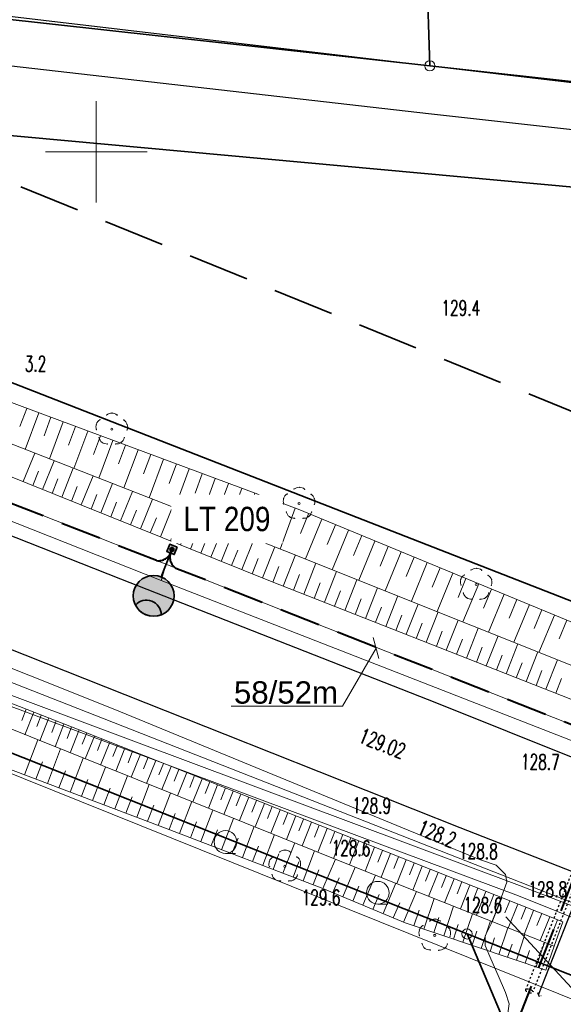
# Model space of a CAD drawing. Header units: metres. Extents: x 6496648 to 6497944, y 5962794 to 5963351.
# Tile 17 of 91: x 6496846 to 6496873, y 5963158 to 5963207. Entities that reach past the tile are written whole.
import ezdxf
from ezdxf import colors
from ezdxf.entities.mleader import LeaderData, LeaderLine
from ezdxf.math import Vec2, Vec3

# ---------------------------------------------------------------- set-up
doc = ezdxf.new("R2010")
doc.units = ezdxf.units.M
doc.header["$MEASUREMENT"] = 0
for name, pattern in [('DASHED', [19.05, 12.7, -6.35]), ('HIDDEN', [0.375, 0.25, -0.125]), ('L_0_04', [1.5, 1, -0.5])]:
    doc.linetypes.add(name, pattern=pattern)
doc.layers.get('0').update_dxf_attribs({"color": 8, "linetype": 'CONTINUOUS', "lineweight": 13})
doc.layers.get('DEFPOINTS').update_dxf_attribs({"linetype": 'CONTINUOUS', "lineweight": 0})
for name, color, linetype, lineweight in [('000_INNE__NIEZYDENTYFIKOWANE_', 8, 'CONTINUOUS', 13), ('217_GRANICA_KONTURU_KLASYFIKCYJNEGO', 8, 'CONTINUOUS', 13), ('218_GRANICA_UzYTKU', 8, 'CONTINUOUS', 13), ('219_LINIA_GRANICY', 3, 'CONTINUOUS', 35), ('drzewo_lisciaste__punkt_', 8, 'CONTINUOUS', 13), ('E_proj_opisy_ośw', 1, 'CONTINUOUS', 13), ('E_proj_opisy_ośw.', 7, 'CONTINUOUS', 13), ('E_proj_osłona r.', 140, 'L_0_04', 30), ('E_proj_ośw_latarnia', 1, 'CONTINUOUS', 35), ('E_proj_ośw_linia_obw. 200', 1, 'L_0_04', 40), ('JEZDNIA__POWIERZCHNIA_', 8, 'CONTINUOUS', 25), ('PRZEWoD_ELEKTROENERGETYCZNY__LINIA_', 1, 'CONTINUOUS', 13), ('PRZEWoD_KANALIZACYJNY__LINIA_', 36, 'CONTINUOUS', 13), ('PRZEWoD_TELEKOMUNIKACYJNY__LINIA_', 30, 'CONTINUOUS', 13), ('PRZEWoD_WODOCIaGOWY__LINIA_', 5, 'CONTINUOUS', 13), ('PUNKT_O_OKREsLONEJ_WYSOKOsCI__SIEc_ELEKTROENERGETYCZNA__ATR3', 1, 'CONTINUOUS', 13), ('PUNKT_WYSOKOsCIOWY_NATURALNY_ATR2', 8, 'CONTINUOUS', 13), ('PUNKT_WYSOKOsCIOWY_SZTUCZNY_ATR2', 8, 'CONTINUOUS', 13), ('RURA_OCHRONNA___PRZEWoD_ELEKTROENERGETYCZNY__LINIA_', 1, 'CONTINUOUS', 13), ('siatka', 8, 'CONTINUOUS', 13), ('SKARPA_NIEUMOCNIONA__POWIERZCHNIA_', 8, 'CONTINUOUS', 13), ('ZAKRES', 190, 'L_0_04', 35), ('ZAKRZEWIENIE__POWIERZCHNIA_', 8, 'CONTINUOUS', 13), ('zakrzewienie__powierzchnia____symbol', 8, 'CONTINUOUS', 13)]:
    doc.layers.add(name, color=color, linetype=linetype, lineweight=lineweight)
doc.layers.add('E_pomocnicza', color=3, linetype='CONTINUOUS', lineweight=13, plot=False)
doc.styles.add('Andy', font='arial.ttf', dxfattribs={"height": 2})
doc.styles.add('Annotative', font='simplex.shx')
doc.styles.add('Narrow', font='ARIALN.TTF', dxfattribs={"height": 2})
doc.styles.get("Standard").update_dxf_attribs({"font": 'simplex.shx'})
doc.dimstyles.new('wymiary', dxfattribs={"dimtxt": 0.65, "dimasz": 0.25, "dimexe": 0.25, "dimexo": 1, "dimgap": 0.1, "dimtad": 1, "dimzin": 1, "dimtxsty": 'Annotative', "dimblk": 'OBLIQUE', "dimcen": 0.0025, "dimdle": 0.05, "dimadec": 0, "dimazin": 0, "dimtfac": 1, "dimtmove": 0, "dimatfit": 3, "dimldrblk": 'NONE', "dimfxl": 1, "dimarcsym": 0})

# ---------------------------------------------------------------- blocks, each defined once
blk = doc.blocks.new('GRT')
at = {"color": 0, "linetype": 'Continuous', "lineweight": 18}
blk.add_circle((0, 0), 0.5, dxfattribs=at)
blk = doc.blocks.new('A$C5E955987')
at = {"layer": 'E_proj_ośw_latarnia'}
h = blk.add_hatch(color=7, dxfattribs=at)
h.dxf.hatch_style = 1
h.paths.add_polyline_path([(3.223, 1.824, 1), (3.408, 1.892, 1)], flags=0)
h.paths.add_polyline_path([(3.2, 1.606), (3.567, 1.742), (3.431, 2.111), (3.064, 1.976)])
h.paths.add_polyline_path([(3.223, 1.824, -1), (3.408, 1.892, -1)], flags=16)
h.paths.add_polyline_path([(0.071, 1.38, -0.683546), (0.557, 0.106, 0.679532), (1.952, 1.355, 0.687575)])
h = blk.add_hatch(color=7, dxfattribs=at)
h.dxf.hatch_style = 1
h.paths.add_polyline_path([(3.223, 1.824, 1), (3.408, 1.892, 1)])
blk.add_hatch(color=256, dxfattribs=at).paths.add_polyline_path([(0.071, 1.38, 0.389707), (0.557, 0.106), (0.557, 0.106, 0.683546)])
blk.add_lwpolyline([(3.567, 1.742), (3.2, 1.606), (3.064, 1.976), (3.431, 2.111)], close=True, dxfattribs=at)
at = {"layer": 'E_proj_ośw_latarnia', "flags": 128}
blk.add_lwpolyline([(3.132, 1.791), (1.952, 1.355)], dxfattribs=at)
at = {"layer": 'E_proj_ośw_latarnia'}
blk.add_lwpolyline([(0.071, 1.38, 0.389707), (0.557, 0.106), (0.557, 0.106, 0.683546)], format="xyb", close=True, dxfattribs=at)
for centre, radius in [((1.007, 1.007), 1.007), ((3.315, 1.858), 0.0984)]:
    blk.add_circle(centre, radius, dxfattribs=at)
blk = doc.blocks.new('_Oblique')
at = {"color": 0, "linetype": 'ByBlock', "lineweight": -2}
blk.add_line((-0.5, -0.5), (0.5, 0.5), dxfattribs=at)
blk = doc.blocks.new('*D41')
at = {"layer": 'DEFPOINTS', "color": 0}
for p in [(0, 0), (-10.263, -17.671), (-9.586, -18.064)]:
    blk.add_point(p, dxfattribs=at)
at = {"layer": 'E_pomocnicza', "color": 0, "lineweight": -2}
for p, q in [((0.702, -0.35), (-9.612, -18.107)), ((0.865, -0.502), (0.893, -0.519)), ((-9.399, -18.173), (-9.37, -18.189))]:
    blk.add_line(p, q, dxfattribs=at)
at = {"layer": 'E_pomocnicza', "color": 0, "lineweight": -2, "xscale": 0.25, "yscale": 0.25, "zscale": 0.25}
for p, rotation in [((0.677, -0.393), 59.850996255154), ((-9.586, -18.064), 239.850996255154)]:
    blk.add_blockref('_Oblique', p, dxfattribs=dict(at, rotation=rotation))
at = {"layer": 'E_pomocnicza', "color": 0, "linetype": 'Continuous', "lineweight": 0, "insert": (-3.589, -9.732), "char_height": 2, "attachment_point": 5, "rotation": 59.851, "style": 'Narrow'}
blk.add_mtext('{\\H0.75x;20,4}', dxfattribs=at)
blk = doc.blocks.new('_None')
blk = doc.blocks.new('*U40')
at = {"linetype": 'HIDDEN', "ltscale": 0.2}
for p, q in [((-0.259, 0.151), (-10.523, -17.52)), ((0.259, -0.151), (-10.004, -17.821))]:
    blk.add_line(p, q, dxfattribs=at)
at = {"linetype": 'DASHED', "ltscale": 0.02}
for centre in [(0, 0), (-10.263, -17.671)]:
    blk.add_ellipse(centre, major_axis=(-0.259, 0.151), ratio=0.5, dxfattribs=at)
at = {"layer": 'E_pomocnicza', "color": 4, "lineweight": 0}
dim = blk.add_aligned_dim(p1=(0, 0), p2=(-10.263, -17.671), distance=0.783, text='{\\H0.75x;<>}', dimstyle='wymiary', override={"dimtxt": 1.3, "dimtad": 2, "dimdec": 1, "dimlfac": 1, "dimrnd": 0, "dimtxsty": 'Narrow'}, dxfattribs=at)
dim.commit()
dim.dimension.update_dxf_attribs({"geometry": '*D41', "text_midpoint": (-3.589, -9.732)})

msp = doc.modelspace()

# ---------------------------------------------------------------- linework, layer by layer
at = {"layer": '000_INNE__NIEZYDENTYFIKOWANE_', "flags": 128}
for points in [[(6496846.58, 5963187.36), (6496846.24, 5963186.46)], [(6496847.17, 5963187.14), (6496846.5, 5963185.34)], [(6496847.77, 5963186.92), (6496847.43, 5963186.01)], [(6496848.37, 5963186.69), (6496847.7, 5963184.87)], [(6496848.98, 5963186.47), (6496848.64, 5963185.55)], [(6496849.59, 5963186.24), (6496848.9, 5963184.4)], [(6496850.2, 5963186.01), (6496849.86, 5963185.09)], [(6496850.82, 5963185.78), (6496850.13, 5963183.92)], [(6496851.44, 5963185.55), (6496851.09, 5963184.62)], [(6496852.06, 5963185.32), (6496851.36, 5963183.44)], [(6496846.4, 5963183.75), (6496846.97, 5963185.16)], [(6496847.35, 5963183.36), (6496847.92, 5963184.78)], [(6496852.68, 5963185.09), (6496852.33, 5963184.14)], [(6496853.31, 5963184.85), (6496852.61, 5963182.95)], [(6496846.87, 5963183.56), (6496847.16, 5963184.26)], [(6496848.3, 5963182.98), (6496848.87, 5963184.41)], [(6496853.95, 5963184.62), (6496853.59, 5963183.66)], [(6496854.58, 5963184.38), (6496853.87, 5963182.46)], [(6496847.82, 5963183.17), (6496848.11, 5963183.89)], [(6496849.26, 5963182.6), (6496849.84, 5963184.03)], [(6496855.22, 5963184.14), (6496854.86, 5963183.18)], [(6496855.86, 5963183.9), (6496855.14, 5963181.96)], [(6496848.78, 5963182.79), (6496849.06, 5963183.51)], [(6496850.22, 5963182.21), (6496850.8, 5963183.66)], [(6496851.19, 5963181.82), (6496851.78, 5963183.27)], [(6496856.51, 5963183.66), (6496856.15, 5963182.69)], [(6496857.16, 5963183.42), (6496856.43, 5963181.46)], [(6496849.74, 5963182.4), (6496850.03, 5963183.12)], [(6496850.71, 5963182.01), (6496851, 5963182.74)], [(6496852.17, 5963181.42), (6496852.76, 5963182.89)], [(6496857.81, 5963183.18), (6496857.45, 5963182.19)], [(6496858.47, 5963182.93), (6496857.73, 5963180.95)], [(6496851.68, 5963181.62), (6496851.98, 5963182.35)], [(6496853.16, 5963181.03), (6496853.75, 5963182.51)], [(6496859.13, 5963182.69), (6496858.76, 5963181.69)], [(6496859.79, 5963182.44), (6496859.05, 5963180.43)], [(6496852.66, 5963181.23), (6496852.96, 5963181.96)], [(6496854.15, 5963180.63), (6496854.74, 5963182.12)], [(6496860.45, 5963182.17), (6496860.05, 5963181.19)], [(6496861.11, 5963181.9), (6496860.3, 5963179.94)], [(6496853.65, 5963180.83), (6496853.95, 5963181.57)], [(6496855.14, 5963180.23), (6496855.75, 5963181.73)], [(6496856.15, 5963179.82), (6496856.75, 5963181.33)], [(6496861.77, 5963181.63), (6496861.36, 5963180.65)], [(6496862.42, 5963181.36), (6496861.62, 5963179.41)], [(6496854.64, 5963180.43), (6496854.94, 5963181.18)], [(6496857.16, 5963179.42), (6496857.77, 5963180.93)], [(6496863.07, 5963181.09), (6496862.67, 5963180.12)], [(6496863.72, 5963180.82), (6496862.92, 5963178.89)], [(6496855.64, 5963180.03), (6496855.95, 5963180.78)], [(6496856.65, 5963179.62), (6496856.96, 5963180.38)], [(6496858.18, 5963179.01), (6496858.79, 5963180.54)], [(6496864.37, 5963180.56), (6496863.97, 5963179.59)], [(6496857.67, 5963179.21), (6496857.97, 5963179.97)], [(6496859.2, 5963178.6), (6496859.8, 5963180.14)], [(6496865.01, 5963180.29), (6496864.22, 5963178.37)], [(6496865.65, 5963180.03), (6496865.26, 5963179.07)], [(6496858.69, 5963178.8), (6496858.99, 5963179.57)], [(6496860.21, 5963178.2), (6496860.81, 5963179.73)], [(6496866.29, 5963179.76), (6496865.51, 5963177.86)], [(6496866.93, 5963179.5), (6496866.54, 5963178.55)], [(6496859.71, 5963178.4), (6496860.01, 5963179.17)], [(6496861.23, 5963177.81), (6496861.83, 5963179.33)], [(6496862.24, 5963177.41), (6496862.83, 5963178.92)], [(6496867.56, 5963179.24), (6496866.78, 5963177.35)], [(6496868.2, 5963178.98), (6496867.81, 5963178.04)], [(6496860.72, 5963178), (6496861.02, 5963178.77)], [(6496863.25, 5963177.01), (6496863.84, 5963178.52)], [(6496868.83, 5963178.72), (6496868.05, 5963176.84)], [(6496869.45, 5963178.46), (6496869.07, 5963177.52)], [(6496861.73, 5963177.61), (6496862.03, 5963178.37)], [(6496862.74, 5963177.21), (6496863.04, 5963177.97)], [(6496864.25, 5963176.62), (6496864.84, 5963178.12)], [(6496870.08, 5963178.2), (6496869.31, 5963176.34)], [(6496870.7, 5963177.94), (6496870.32, 5963177.02)], [(6496863.75, 5963176.82), (6496864.04, 5963177.57)], [(6496865.25, 5963176.23), (6496865.84, 5963177.72)], [(6496871.32, 5963177.69), (6496870.56, 5963175.84)], [(6496871.94, 5963177.43), (6496871.56, 5963176.51)], [(6496864.75, 5963176.42), (6496865.04, 5963177.17)], [(6496866.24, 5963175.84), (6496866.83, 5963177.33)], [(6496867.23, 5963175.45), (6496867.82, 5963176.93)], [(6496872.55, 5963177.18), (6496871.79, 5963175.34)], [(6496873.17, 5963176.93), (6496872.79, 5963176.01)], [(6496865.75, 5963176.03), (6496866.04, 5963176.78)], [(6496868.22, 5963175.06), (6496868.8, 5963176.54)], [(6496866.74, 5963175.64), (6496867.03, 5963176.38)], [(6496867.73, 5963175.25), (6496868.02, 5963175.99)], [(6496869.2, 5963174.67), (6496869.78, 5963176.15)], [(6496868.71, 5963174.86), (6496869, 5963175.6)], [(6496870.18, 5963174.29), (6496870.76, 5963175.76)], [(6496869.7, 5963174.48), (6496869.98, 5963175.21)], [(6496871.16, 5963173.9), (6496871.74, 5963175.37)], [(6496872.13, 5963173.52), (6496872.71, 5963174.98)], [(6496870.67, 5963174.09), (6496870.96, 5963174.83)], [(6496871.65, 5963173.71), (6496871.93, 5963174.44)], [(6496872.62, 5963173.33), (6496872.9, 5963174.06)], [(6496846.55, 5963172.54), (6496846.33, 5963171.99)], [(6496846.92, 5963172.4), (6496846.48, 5963171.28)], [(6496847.29, 5963172.25), (6496847.07, 5963171.69)], [(6496847.66, 5963172.11), (6496847.22, 5963170.99)], [(6496848.03, 5963171.96), (6496847.81, 5963171.4)], [(6496848.41, 5963171.81), (6496847.97, 5963170.69)], [(6496848.78, 5963171.67), (6496848.56, 5963171.1)], [(6496849.16, 5963171.52), (6496848.71, 5963170.39)], [(6496849.53, 5963171.37), (6496849.31, 5963170.81)], [(6496849.91, 5963171.22), (6496849.46, 5963170.09)], [(6496846.46, 5963169.31), (6496847.12, 5963171.03)], [(6496850.28, 5963171.07), (6496850.06, 5963170.51)], [(6496850.66, 5963170.92), (6496850.21, 5963169.79)], [(6496851.04, 5963170.77), (6496850.81, 5963170.21)], [(6496851.41, 5963170.62), (6496850.96, 5963169.49)], [(6496847.6, 5963168.88), (6496848.24, 5963170.58)], [(6496848.72, 5963168.46), (6496849.35, 5963170.13)], [(6496851.79, 5963170.47), (6496851.57, 5963169.9)], [(6496852.17, 5963170.32), (6496851.72, 5963169.19)], [(6496852.55, 5963170.17), (6496852.32, 5963169.6)], [(6496847.03, 5963169.1), (6496847.36, 5963169.95)], [(6496849.82, 5963168.04), (6496850.45, 5963169.69)], [(6496852.93, 5963170.02), (6496852.48, 5963168.88)], [(6496853.31, 5963169.87), (6496853.08, 5963169.3)], [(6496853.69, 5963169.72), (6496853.23, 5963168.58)], [(6496848.16, 5963168.67), (6496848.48, 5963169.51)], [(6496850.91, 5963167.63), (6496851.53, 5963169.26)], [(6496854.07, 5963169.57), (6496853.84, 5963169)], [(6496854.45, 5963169.42), (6496853.99, 5963168.27)], [(6496854.83, 5963169.27), (6496854.6, 5963168.69)], [(6496849.27, 5963168.25), (6496849.59, 5963169.08)], [(6496851.99, 5963167.22), (6496852.6, 5963168.83)], [(6496855.21, 5963169.11), (6496854.75, 5963167.97)], [(6496855.59, 5963168.96), (6496855.36, 5963168.39)], [(6496855.97, 5963168.81), (6496855.52, 5963167.66)], [(6496850.37, 5963167.83), (6496850.68, 5963168.65)], [(6496851.45, 5963167.42), (6496851.76, 5963168.23)], [(6496853.05, 5963166.81), (6496853.66, 5963168.41)], [(6496856.36, 5963168.66), (6496856.13, 5963168.08)], [(6496856.74, 5963168.51), (6496856.28, 5963167.36)], [(6496857.12, 5963168.35), (6496856.89, 5963167.78)], [(6496857.51, 5963168.2), (6496857.05, 5963167.05)], [(6496852.52, 5963167.02), (6496852.83, 5963167.82)], [(6496854.1, 5963166.41), (6496854.71, 5963167.99)], [(6496857.89, 5963168.05), (6496857.66, 5963167.47)], [(6496858.28, 5963167.9), (6496857.82, 5963166.74)], [(6496858.66, 5963167.74), (6496858.43, 5963167.16)], [(6496853.58, 5963166.61), (6496853.88, 5963167.41)], [(6496855.14, 5963166.02), (6496855.74, 5963167.57)], [(6496859.05, 5963167.59), (6496858.59, 5963166.43)], [(6496859.43, 5963167.44), (6496859.2, 5963166.86)], [(6496859.82, 5963167.28), (6496859.36, 5963166.12)], [(6496854.63, 5963166.21), (6496854.93, 5963167)], [(6496856.17, 5963165.62), (6496856.76, 5963167.16)], [(6496857.19, 5963165.23), (6496857.77, 5963166.76)], [(6496860.2, 5963167.13), (6496859.97, 5963166.55)], [(6496860.59, 5963166.98), (6496860.13, 5963165.81)], [(6496860.98, 5963166.82), (6496860.75, 5963166.24)], [(6496855.66, 5963165.82), (6496855.96, 5963166.59)], [(6496858.2, 5963164.85), (6496858.78, 5963166.36)], [(6496861.37, 5963166.67), (6496860.9, 5963165.5)], [(6496861.75, 5963166.51), (6496861.52, 5963165.93)], [(6496862.14, 5963166.36), (6496861.68, 5963165.19)], [(6496856.68, 5963165.43), (6496856.98, 5963166.19)], [(6496857.69, 5963165.04), (6496857.99, 5963165.8)], [(6496859.19, 5963164.46), (6496859.77, 5963165.96)], [(6496862.53, 5963166.2), (6496862.3, 5963165.62)], [(6496862.92, 5963166.05), (6496862.46, 5963164.88)], [(6496863.31, 5963165.89), (6496863.08, 5963165.31)], [(6496858.7, 5963164.65), (6496858.98, 5963165.41)], [(6496860.18, 5963164.09), (6496860.75, 5963165.56)], [(6496863.7, 5963165.74), (6496863.24, 5963164.57)], [(6496864.09, 5963165.58), (6496863.86, 5963165)], [(6496864.48, 5963165.43), (6496864.02, 5963164.26)], [(6496859.69, 5963164.27), (6496859.97, 5963165.02)], [(6496861.16, 5963163.71), (6496861.77, 5963165.16)], [(6496864.87, 5963165.27), (6496864.64, 5963164.69)], [(6496865.26, 5963165.12), (6496864.8, 5963163.95)], [(6496865.65, 5963164.96), (6496865.42, 5963164.38)], [(6496866.05, 5963164.81), (6496865.58, 5963163.63)], [(6496860.67, 5963163.9), (6496860.95, 5963164.63)], [(6496862.13, 5963163.3), (6496862.75, 5963164.76)], [(6496863.12, 5963162.89), (6496863.74, 5963164.37)], [(6496866.44, 5963164.65), (6496866.2, 5963164.07)], [(6496866.83, 5963164.5), (6496866.36, 5963163.32)], [(6496867.22, 5963164.34), (6496866.99, 5963163.75)], [(6496861.65, 5963163.51), (6496861.95, 5963164.23)], [(6496862.63, 5963163.09), (6496862.93, 5963163.83)], [(6496864.12, 5963162.47), (6496864.75, 5963163.97)], [(6496867.61, 5963164.19), (6496867.14, 5963163.01)], [(6496868, 5963164.03), (6496867.77, 5963163.44)], [(6496868.39, 5963163.87), (6496867.93, 5963162.7)], [(6496863.62, 5963162.68), (6496863.93, 5963163.42)], [(6496865.12, 5963162.05), (6496865.76, 5963163.56)], [(6496868.79, 5963163.72), (6496868.55, 5963163.13)], [(6496869.18, 5963163.56), (6496868.71, 5963162.39)], [(6496869.57, 5963163.41), (6496869.34, 5963162.82)], [(6496864.62, 5963162.26), (6496864.94, 5963163.01)], [(6496866.13, 5963161.7), (6496866.64, 5963163.21)], [(6496869.96, 5963163.25), (6496869.49, 5963162.07)], [(6496870.35, 5963163.1), (6496870.12, 5963162.51)], [(6496870.75, 5963162.94), (6496870.28, 5963161.76)], [(6496865.63, 5963161.87), (6496865.89, 5963162.64)], [(6496867.11, 5963161.37), (6496867.59, 5963162.83)], [(6496868.05, 5963161.06), (6496868.52, 5963162.46)], [(6496871.14, 5963162.78), (6496870.91, 5963162.19)], [(6496871.53, 5963162.63), (6496871.06, 5963161.45)], [(6496871.93, 5963162.47), (6496871.69, 5963161.88)], [(6496866.62, 5963161.54), (6496866.87, 5963162.28)], [(6496867.58, 5963161.22), (6496867.82, 5963161.93)], [(6496868.95, 5963160.76), (6496869.4, 5963162.11)], [(6496872.32, 5963162.31), (6496871.85, 5963161.14)], [(6496872.71, 5963162.16), (6496872.48, 5963161.57)], [(6496868.5, 5963160.91), (6496868.73, 5963161.6)], [(6496869.82, 5963160.46), (6496870.26, 5963161.77)], [(6496870.68, 5963160.18), (6496871.1, 5963161.44)], [(6496869.39, 5963160.61), (6496869.61, 5963161.27)], [(6496870.25, 5963160.32), (6496870.47, 5963160.96)], [(6496871.66, 5963159.85), (6496872.06, 5963161.05)], [(6496871.12, 5963160.03), (6496871.32, 5963160.65)]]:
    msp.add_lwpolyline(points, dxfattribs=at)
at = {"layer": '217_GRANICA_KONTURU_KLASYFIKCYJNEGO', "flags": 128}
for points in [[(6496821.23, 5963209.24), (6496866.42, 5963204.23)], [(6496952.08, 5963191.05), (6496797.59, 5963205.22)], [(6496866.42, 5963204.23), (6496908.59, 5963199.56)], [(6496845.62, 5963188.72), (6496940.59, 5963151.61)]]:
    msp.add_lwpolyline(points, dxfattribs=at)
at = {"layer": '218_GRANICA_UzYTKU', "flags": 128}
for points in [[(6496866.42, 5963204.23), (6496821.23, 5963209.24)], [(6496952.08, 5963191.05), (6496797.59, 5963205.22)], [(6496908.59, 5963199.56), (6496866.42, 5963204.23)], [(6496940.59, 5963151.61), (6496845.62, 5963188.72)], [(6496868.25, 5963161.47), (6496842.24, 5963171.81)], [(6496883.12, 5963155.56), (6496868.25, 5963161.47)], [(6496868.25, 5963161.47), (6496869.9, 5963157.58)]]:
    msp.add_lwpolyline(points, dxfattribs=at)
at = {"layer": '219_LINIA_GRANICY', "flags": 128}
for points in [[(6496865.38, 5963236.43), (6496866.42, 5963204.23)], [(6496821.23, 5963209.24), (6496866.42, 5963204.23)], [(6496952.08, 5963191.05), (6496797.59, 5963205.22)], [(6496866.42, 5963204.23), (6496908.59, 5963199.56)], [(6496940.59, 5963151.61), (6496845.62, 5963188.72)], [(6496868.25, 5963161.47), (6496842.24, 5963171.81)], [(6496883.12, 5963155.56), (6496868.25, 5963161.47)], [(6496869.9, 5963157.58), (6496868.25, 5963161.47)]]:
    msp.add_lwpolyline(points, dxfattribs=at)
at = {"layer": 'DEFPOINTS', "linetype": 'Continuous'}
for points in [[(6497088.043, 5963087.571), (6497060.045, 5963098.826), (6497042.297, 5963105.911), (6497018.375, 5963115.111), (6496987.875, 5963126.752), (6496948.56, 5963142.251), (6496913.72, 5963155.871), (6496877.688, 5963170.071), (6496842.01, 5963184.196), (6496806.205, 5963198.271), (6496777.12, 5963209.766), (6496767.44, 5963213.646), (6496738.46, 5963225.696), (6496718.82, 5963233.986)], [(6497071.639, 5963093.954), (6497024.971, 5963111.9), (6497028.163, 5963110.672), (6497028.625, 5963111.871), (6497028.163, 5963110.672), (6496981.543, 5963128.742), (6496986.835, 5963126.691), (6496987.225, 5963127.696), (6496986.835, 5963126.691), (6496940.267, 5963144.895), (6496946.338, 5963142.526), (6496946.539, 5963143.041), (6496946.338, 5963142.526), (6496899.759, 5963160.703), (6496900.187, 5963161.782), (6496899.765, 5963160.7), (6496853.189, 5963178.884), (6496853.577, 5963180.128), (6496853.189, 5963178.884), (6496806.7, 5963197.289), (6496807.198, 5963198.562), (6496806.7, 5963197.289), (6496760.21, 5963215.694)]]:
    msp.add_lwpolyline(points, dxfattribs=at)
at = {"layer": 'drzewo_lisciaste__punkt_'}
for centre in [(6496850.76, 5963186.33), (6496859.98, 5963182.67), (6496868.7, 5963178.68), (6496859.28, 5963164.8), (6496866.66, 5963161.4)]:
    msp.add_circle(centre, 0.05, dxfattribs=at)
for centre, radius, start, end in [((6496850.756, 5963186.767), 0.363, 44.1812, 133.1159), ((6496850.373, 5963186.466), 0.389, 120.4009, 203.6979), ((6496851.095, 5963186.43), 0.45, 341.8703, 54.5867), ((6496850.536, 5963186.029), 0.425, 195.1779, 272.3309), ((6496851.006, 5963185.99), 0.381, 262.424, 347.7885), ((6496859.989, 5963183.018), 0.452, 53.7649, 126.4347), ((6496859.618, 5963182.807), 0.413, 123.6139, 202.3926), ((6496860.33, 5963182.778), 0.434, 340.2003, 55.5227), ((6496859.728, 5963182.334), 0.38, 191.1196, 276.5775), ((6496860.23, 5963182.309), 0.362, 261.4167, 350.7654), ((6496868.71, 5963179.032), 0.448, 53.6935, 126.874), ((6496868.283, 5963178.82), 0.36, 116.8521, 206.1066), ((6496869.112, 5963178.81), 0.368, 333.8407, 61.4238), ((6496868.467, 5963178.375), 0.417, 194.9308, 273.5786), ((6496868.956, 5963178.323), 0.362, 260.6029, 350.0085), ((6496859.281, 5963165.161), 0.439, 51.9679, 126.5763), ((6496858.909, 5963164.911), 0.413, 120.6113, 199.5202), ((6496859.651, 5963164.924), 0.409, 337.0415, 56.711), ((6496859.016, 5963164.447), 0.359, 188.919, 278.8246), ((6496859.509, 5963164.499), 0.422, 265.3687, 343.0097), ((6496866.333, 5963161.52), 0.451, 125.4578, 198.0005), ((6496866.667, 5963161.842), 0.358, 44.1299, 134.1661), ((6496867.057, 5963161.521), 0.385, 335.3259, 59.4389), ((6496866.406, 5963161.058), 0.374, 189.5194, 276.264), ((6496866.885, 5963161.104), 0.429, 265.2487, 341.7266)]:
    msp.add_arc(centre, radius, start, end, dxfattribs=at)
for p in [(6496850.77, 5963187.13), (6496850.18, 5963186.8), (6496850.51, 5963187.04), (6496851.03, 5963187.03), (6496851.35, 5963186.79), (6496850, 5963186.58), (6496850.01, 5963186.31), (6496851.51, 5963186.29), (6496851.52, 5963186.57), (6496850.13, 5963185.92), (6496850.28, 5963185.69), (6496851.22, 5963185.68), (6496851.38, 5963185.91), (6496850.55, 5963185.61), (6496850.95, 5963185.61), (6496859.73, 5963183.38), (6496859.99, 5963183.47), (6496860.25, 5963183.37), (6496859.22, 5963182.92), (6496859.4, 5963183.14), (6496860.57, 5963183.13), (6496860.74, 5963182.91), (6496859.23, 5963182.65), (6496859.35, 5963182.26), (6496860.73, 5963182.63), (6496859.5, 5963182.03), (6496859.77, 5963181.95), (6496860.17, 5963181.95), (6496860.44, 5963182.02), (6496860.6, 5963182.25), (6496868.45, 5963179.39), (6496868.71, 5963179.48), (6496868.97, 5963179.38), (6496867.94, 5963178.93), (6496868.12, 5963179.15), (6496869.29, 5963179.14), (6496869.46, 5963178.92), (6496867.95, 5963178.66), (6496869.45, 5963178.64), (6496868.07, 5963178.27), (6496868.22, 5963178.04), (6496868.49, 5963177.96), (6496868.89, 5963177.96), (6496869.16, 5963178.03), (6496869.32, 5963178.26), (6496859.03, 5963165.51), (6496859.29, 5963165.6), (6496859.55, 5963165.5), (6496858.52, 5963165.05), (6496858.7, 5963165.27), (6496859.87, 5963165.26), (6496860.04, 5963165.04), (6496858.53, 5963164.78), (6496858.65, 5963164.39), (6496859.9, 5963164.38), (6496860.03, 5963164.76), (6496858.8, 5963164.16), (6496859.07, 5963164.08), (6496859.47, 5963164.08), (6496859.74, 5963164.15), (6496866.41, 5963162.11), (6496866.67, 5963162.2), (6496866.93, 5963162.1), (6496865.9, 5963161.66), (6496866.08, 5963161.87), (6496867.26, 5963161.86), (6496867.42, 5963161.64), (6496865.91, 5963161.38), (6496866.03, 5963160.99), (6496867.28, 5963160.97), (6496867.41, 5963161.36), (6496866.18, 5963160.76), (6496866.45, 5963160.68), (6496866.85, 5963160.67), (6496867.12, 5963160.74)]:
    msp.add_point(p, dxfattribs=at)
at = {"layer": 'E_proj_ośw_linia_obw. 200', "ltscale": 2}
for points in [[(6496945.981, 5963143.259), (6496913.72, 5963155.871), (6496900.477, 5963161.09, -0.40782), (6496900.247, 5963161.929, -0.383034), (6496899.484, 5963161.481), (6496877.688, 5963170.071), (6496853.924, 5963179.479, -0.389161), (6496853.69, 5963180.319, -0.368192), (6496852.962, 5963179.86), (6496842.003, 5963184.179), (6496807.466, 5963197.775, -0.385605), (6496807.221, 5963198.618, -0.323522), (6496806.502, 5963198.154), (6496777.12, 5963209.766)], [(6496900.247, 5963161.929, -0.371239), (6496899.197, 5963161.272), (6496878.263, 5963169.56), (6496876.864, 5963170.111), (6496876.343, 5963170.32, 0.401307), (6496875.791, 5963170.06), (6496870.748, 5963157.225), (6496866.73, 5963147.107, -0.31721), (6496865.807, 5963146.896, -0.421), (6496866.324, 5963146.059), (6496864.305, 5963139.978), (6496862.34, 5963135.811), (6496862.069, 5963135.393), (6496861.209, 5963134.639), (6496860.661, 5963134.293), (6496855.825, 5963132.217, -0.143892), (6496854.278, 5963132.031, -0.368325), (6496853.271, 5963133.05, 0.32925), (6496852.688, 5963134.029), (6496849.408, 5963135.426, -0.401005), (6496849.044, 5963136.673, -0.422569), (6496847.891, 5963136.066), (6496829.855, 5963143.232)]]:
    msp.add_lwpolyline(points, format="xyb", dxfattribs=at)
at = {"layer": 'JEZDNIA__POWIERZCHNIA_', "flags": 128}
for points in [[(6496766.89, 5963212.25), (6496774.8, 5963212.24), (6496791.5, 5963212.26), (6496821.27, 5963209.27), (6496843.63, 5963206.93), (6496866.47, 5963204.23), (6496892.9, 5963201.12), (6496908.62, 5963199.58), (6496928.31, 5963197.18), (6496944.47, 5963195.5), (6496944.3, 5963192.67), (6496928.2, 5963194.28), (6496908.21, 5963196.82), (6496892.48, 5963198.97), (6496866.5, 5963201.86), (6496843.37, 5963204.49), (6496820.98, 5963206.93), (6496791.53, 5963209.62), (6496782.68, 5963208.87), (6496776.57, 5963208.37)], [(6496776.57, 5963208.37), (6496797.13, 5963200.25), (6496814.18, 5963193.5), (6496831.73, 5963186.64), (6496851.19, 5963178.96), (6496866.74, 5963172.85), (6496887.54, 5963164.51), (6496902.22, 5963158.75), (6496924.12, 5963150.2), (6496939.31, 5963144.25), (6496956.71, 5963137.46), (6496963.66, 5963134.63), (6496985.92, 5963125.89), (6497006.61, 5963118.04), (6497029.04, 5963109.39), (6497048.07, 5963102.09), (6497070.92, 5963092.77)], [(6497075.74, 5963084.32), (6497062.13, 5963090.14), (6497047.96, 5963096.06), (6497035.7, 5963100.87), (6497020.46, 5963106.95), (6497003.68, 5963113.39), (6496985.62, 5963120.62), (6496966.64, 5963128.06), (6496948.76, 5963135.08), (6496942.28, 5963137.67), (6496921.39, 5963145.9), (6496908.94, 5963150.72), (6496894.1, 5963156.52), (6496884.28, 5963160.3), (6496877.57, 5963162.92), (6496867.92, 5963166.7), (6496856.35, 5963171.3), (6496837.67, 5963178.7), (6496823.99, 5963184.14), (6496806.35, 5963190.97), (6496790.77, 5963197.18), (6496774.9, 5963203.5)]]:
    msp.add_lwpolyline(points, dxfattribs=at)
at = {"layer": 'PRZEWoD_ELEKTROENERGETYCZNY__LINIA_', "flags": 128}
msp.add_lwpolyline([(6496838.52, 5963177.47), (6496850.92, 5963172.53), (6496868.86, 5963165.14), (6496869.68, 5963164.85), (6496870.15, 5963164.4), (6496870.21, 5963164.02), (6496869.7, 5963162.62), (6496869.44, 5963161.96), (6496869.14, 5963161.37), (6496869.15, 5963160.9), (6496869.43, 5963160.24), (6496869.78, 5963159.42), (6496870.15, 5963158.59), (6496870.32, 5963158.03), (6496870.21, 5963157.23)], dxfattribs=at)
at = {"layer": 'PRZEWoD_KANALIZACYJNY__LINIA_', "flags": 128}
msp.add_lwpolyline([(6497082.81, 5963079.21), (6497039.28, 5963096.48), (6496994.97, 5963113.67), (6496977.13, 5963121.11), (6496941.88, 5963135.84), (6496903.45, 5963150.65), (6496898.02, 5963153.17), (6496880.14, 5963159.59), (6496870.79, 5963163.35), (6496832.92, 5963177.48), (6496794.6, 5963192.75), (6496784.72, 5963198.85), (6496774.9, 5963202.73)], dxfattribs=at)
at = {"layer": 'PRZEWoD_TELEKOMUNIKACYJNY__LINIA_', "flags": 128}
msp.add_lwpolyline([(6496774.9, 5963201.17), (6496800.16, 5963191.52), (6496821.21, 5963183.45), (6496844.18, 5963174.49), (6496883.32, 5963159.12), (6496886.75, 5963159.1), (6496905.28, 5963150.99), (6497034.08, 5963099.85), (6497081.01, 5963081.42), (6497114.42, 5963068.68), (6497140.82, 5963058.78), (6497145.99, 5963055.02), (6497153.66, 5963050.85), (6497172.46, 5963043.32), (6497202.19, 5963037.61), (6497238.33, 5963036.41), (6497238.76, 5963032.02), (6497245.27, 5963032.35), (6497261.71, 5963034.62), (6497300.12, 5963040.13)], dxfattribs=at)
at = {"layer": 'PRZEWoD_WODOCIaGOWY__LINIA_', "flags": 128}
msp.add_lwpolyline([(6496774.9, 5963203.29), (6496784.92, 5963199.33), (6496794.73, 5963193.32), (6496832.97, 5963178.03), (6496870.84, 5963163.85), (6496879.98, 5963160.32), (6496898.15, 5963153.69), (6496903.95, 5963151.25), (6496942.07, 5963136.31), (6496977.37, 5963121.77), (6496995.11, 5963114.36), (6497030.39, 5963101.05), (6497083.14, 5963080.09)], dxfattribs=at)
at = {"layer": 'RURA_OCHRONNA___PRZEWoD_ELEKTROENERGETYCZNY__LINIA_', "flags": 128}
for points in [[(6496868.86, 5963165.14), (6496869.68, 5963164.85), (6496870.15, 5963164.4), (6496870.21, 5963164.02), (6496869.7, 5963162.62), (6496869.44, 5963161.96)], [(6496869.43, 5963160.24), (6496869.78, 5963159.42)]]:
    msp.add_lwpolyline(points, dxfattribs=at)
at = {"layer": 'siatka', "flags": 128}
for points in [[(6496850, 5963197.5), (6496850, 5963202.5)], [(6496847.5, 5963200), (6496852.5, 5963200)]]:
    msp.add_lwpolyline(points, dxfattribs=at)
at = {"layer": 'SKARPA_NIEUMOCNIONA__POWIERZCHNIA_', "flags": 128}
for points in [[(6496800.51, 5963202.96), (6496818.36, 5963197.9), (6496840.56, 5963189.6), (6496859.93, 5963182.39), (6496887.55, 5963170.99), (6496914.04, 5963159.67), (6496910.7, 5963159.92), (6496886.84, 5963169.33), (6496859.29, 5963180.34), (6496839.97, 5963187.89), (6496817.76, 5963196.82)], [(6496913.29, 5963157.36), (6496886.31, 5963167.95), (6496858.57, 5963178.85), (6496838.63, 5963186.87), (6496817.11, 5963195.66), (6496800.51, 5963202.96), (6496817.76, 5963196.82), (6496839.97, 5963187.89), (6496859.29, 5963180.34), (6496886.84, 5963169.33), (6496910.7, 5963159.92)], [(6496775.47, 5963199.15), (6496775.95, 5963200.28), (6496782.46, 5963197.74), (6496795.23, 5963192.7), (6496806.47, 5963188.33), (6496822.67, 5963182.04), (6496837.05, 5963176.26), (6496849.08, 5963171.55), (6496872.96, 5963162.06), (6496872.54, 5963160.86), (6496862.58, 5963164.83), (6496845, 5963171.88), (6496829.39, 5963178.04), (6496812.89, 5963184.52), (6496794.84, 5963191.54)], [(6496775.47, 5963199.15), (6496794.84, 5963191.54), (6496812.89, 5963184.52), (6496829.39, 5963178.04), (6496845, 5963171.88), (6496862.58, 5963164.83), (6496872.54, 5963160.86), (6496872.13, 5963159.69), (6496865.21, 5963162.01), (6496861.16, 5963163.71), (6496853.62, 5963166.6), (6496835.8, 5963173.35), (6496815.04, 5963181.29), (6496798.27, 5963188.05), (6496775.29, 5963197.58)]]:
    msp.add_lwpolyline(points, dxfattribs=at)
at = {"layer": 'ZAKRES', "ltscale": 3, "flags": 128}
msp.add_lwpolyline([(6497692.5, 5963219.5), (6497716, 5963186.5), (6497672.2, 5963172.1), (6497502, 5963111.8), (6497349, 5963052), (6497312.6, 5963038.4), (6497228.6, 5963030.4), (6497133.5, 5963045.2), (6496948.4, 5963119.5), (6496936.6, 5963083.2), (6496927.9, 5963075.7), (6496873, 5963095.9), (6496849.7, 5963104.2), (6496824.8, 5963105.1), (6496784.8, 5963107.4), (6496786.6, 5963174.3), (6496788.5, 5963184), (6496695.2, 5963217.9), (6496711.8, 5963253.1), (6496961, 5963151.5), (6497143.1, 5963082.8), (6497228.1, 5963066.8), (6497302.3, 5963072), (6497492.1, 5963142.6)], close=True, dxfattribs=at)
at = {"layer": 'ZAKRZEWIENIE__POWIERZCHNIA_', "flags": 128}
msp.add_lwpolyline([(6496870.16, 5963162.32), (6496874.19, 5963157.94), (6496808.3, 5963184.46), (6496809.5, 5963186.99)], dxfattribs=at)
at = {"layer": 'zakrzewienie__powierzchnia____symbol', "flags": 128}
for points in [[(6496856.36, 5963165.44), (6496856.86, 5963165.44)], [(6496863.86, 5963162.94), (6496864.36, 5963162.94)]]:
    msp.add_lwpolyline(points, dxfattribs=at)
at = {"layer": 'zakrzewienie__powierzchnia____symbol'}
for centre in [(6496856.36, 5963166), (6496863.86, 5963163.5)]:
    msp.add_circle(centre, 0.56, dxfattribs=at)

# ---------------------------------------------------------------- block references
at = {"xscale": 0.5, "yscale": 0.5, "zscale": 0.5}
for p in [(6496866.42, 5963204.23), (6496868.25, 5963161.47)]:
    msp.add_blockref('GRT', p, dxfattribs=at)
at = {"layer": 'E_proj_osłona r.', "xscale": 0.6096, "yscale": 0.6096, "zscale": 0.6096, "rotation": 8.698023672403}
msp.add_blockref('*U40', (6496875.868, 5963170.259), dxfattribs=at)
at = {"layer": 'E_proj_ośw_latarnia', "rotation": 48.263257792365}
msp.add_blockref('A$C5E955987', (6496852.906, 5963176.701), dxfattribs=at)

# ---------------------------------------------------------------- texts
at = {"layer": 'PUNKT_O_OKREsLONEJ_WYSOKOsCI__SIEc_ELEKTROENERGETYCZNA__ATR3', "width": 0.66}
msp.add_text('128.2', height=0.75, rotation=337.6, dxfattribs=at).set_placement((6496865.75, 5963166.42))
at = {"layer": 'PUNKT_WYSOKOsCIOWY_NATURALNY_ATR2', "width": 0.66}
for s, p in [('129.4', (6496866.99, 5963191.93)), ('3.2', (6496846.48, 5963189.18)), ('128.8', (6496871.27, 5963163.29)), ('129.6', (6496860.11, 5963162.89))]:
    msp.add_text(s, height=0.75, dxfattribs=at).set_placement(p)
for s, p in [('128.7', (6496870.9, 5963169.58)), ('128.9', (6496862.6, 5963167.43)), ('128.6', (6496861.58, 5963165.33)), ('128.8', (6496867.85, 5963165.18)), ('128.6', (6496868.07, 5963162.53))]:
    msp.add_text(s, height=0.75, rotation=359.2, dxfattribs=at).set_placement(p)
at = {"layer": 'PUNKT_WYSOKOsCIOWY_SZTUCZNY_ATR2', "width": 0.66}
msp.add_text('129.02', height=0.75, rotation=338.5, dxfattribs=at).set_placement((6496862.86, 5963170.93))

# ---------------------------------------------------------------- next in the draw order: leaders
at = {"layer": 'E_proj_opisy_ośw', "lineweight": 13}
ml = msp.add_multileader_mtext('Standard', dxfattribs=at)
ml.set_content('{\\H1.1x;58/52m} ', color=256, style='Andy')
ml.set_leader_properties(color=256, linetype='CONTINUOUS', lineweight=-1)
ml.set_arrow_properties(name='OBLIQUE')
ml.build(insert=Vec2(0, 0))
ml.multileader.update_dxf_attribs({"has_dogleg": 0, "text_left_attachment_type": 6, "text_right_attachment_type": 6, "dogleg_length": 0.36, "arrow_head_size": 0.75})
ctx = ml.context
ctx.base_point, ctx.char_height, ctx.arrow_head_size, ctx.landing_gap_size, ctx.plane_origin = Vec3(6496856.556, 5963172.695), 1, 0.75, 0.3, Vec3(6496886.986, 5963156.859)
ctx.left_attachment, ctx.right_attachment, ctx.text_align_type = 6, 6, 1
notes = []
notes.append((ctx, [(0, (1, 1, 0), (6496862.478, 5963172.695), (-1, 0), 0.36, [(0, [(6496863.771, 5963175.553)], 0, [])])]))
ctx.mtext.insert, ctx.mtext.alignment, ctx.mtext.line_spacing_factor, ctx.mtext.line_spacing_style = Vec3(6496859.337, 5963173.915), 2, 0.9, 2
ctx.mtext.has_bg_fill, ctx.mtext.bg_color, ctx.mtext.bg_scale_factor, ctx.mtext.bg_transparency, ctx.mtext.use_window_bg_color = 1, -1073741824, 1.2, 0, 1
at = {"layer": 'E_proj_opisy_ośw.', "color": 10}
ml = msp.add_multileader_mtext('Standard', dxfattribs=at)
ml.set_content('\\A1;LT 209', color=10, style='Narrow')
ml.set_leader_properties(color=256)
ml.set_arrow_properties(name='NONE')
ml.build(insert=Vec2(0, 0))
ml.multileader.update_dxf_attribs({"leader_type": 0, "has_dogleg": 0, "has_text_frame": 1, "text_left_attachment_type": 3, "dogleg_length": 0.36, "arrow_head_size": 0, "scale": 0.7})
ctx = ml.context
ctx.base_point, ctx.scale, ctx.char_height, ctx.arrow_head_size, ctx.landing_gap_size, ctx.plane_origin = Vec3(6496853.874, 5963181.896), 0.7, 1.2, 0, 0.42, Vec3(6497704.074, 5963078.667)
ctx.left_attachment = 3
ctx.mtext.insert, ctx.mtext.line_spacing_factor, ctx.mtext.flow_direction = Vec3(6496854.294, 5963182.511), 0.266667, 5
ctx.mtext.has_bg_fill, ctx.mtext.bg_color, ctx.mtext.bg_scale_factor, ctx.mtext.bg_transparency, ctx.mtext.use_window_bg_color = 1, -1073741824, 1.5, 0, 1
for ctx, leaders in notes:
    for number, flags, end, landing, length, lines in leaders:
        leader = LeaderData()
        leader.index, (leader.has_last_leader_line, leader.has_dogleg_vector, leader.attachment_direction) = number, flags
        leader.last_leader_point, leader.dogleg_vector, leader.dogleg_length = Vec3(end), Vec3(landing), length
        for number, points, colour, breaks in lines:
            line = LeaderLine()
            line.index, line.vertices, line.color, line.breaks = number, Vec3.list(points), colors.encode_raw_color(colour), breaks
            leader.lines.append(line)
        ctx.leaders.append(leader)

doc.saveas('drawing.dxf')
